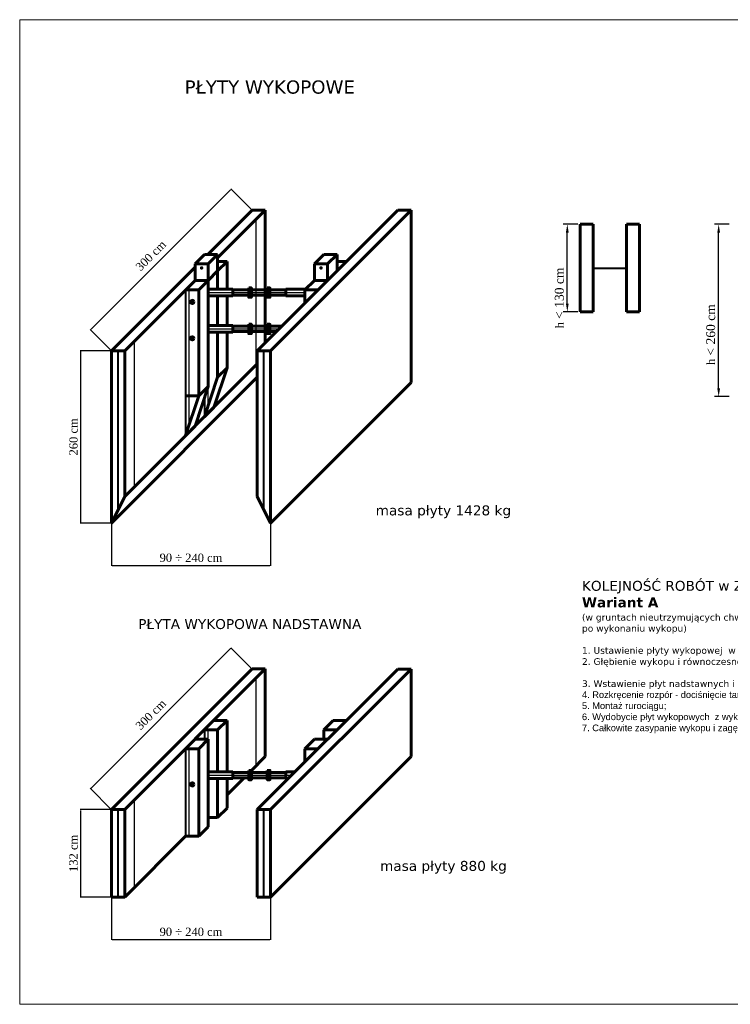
# Model space of a CAD drawing. Header units: millimetres. Extents: x 5659 to 8684, y 1431 to 2118.
# Tile 5 of 53: x 6559 to 6773, y 1447 to 1744. Entities that reach past the tile are written whole.
import ezdxf
from ezdxf.lldxf.tags import DXFTag

# ---------------------------------------------------------------- set-up
doc = ezdxf.new("R2010")
doc.units = ezdxf.units.MM
doc.layers.add('cienka', color=7, linetype='Continuous')
for name, color, linetype, lineweight in [('Gruba', 7, 'Continuous', 60), ('WYMIAR', 7, 'Continuous', 15), ('Średnia', 7, 'Continuous', 40)]:
    doc.layers.add(name, color=color, linetype=linetype, lineweight=lineweight)
doc.styles.get("Standard").update_dxf_attribs({"font": 'arial.ttf'})
tags = doc.linetypes.add('04B025', pattern=[7.625, 6, -0.75, 0.125, -0.75]).pattern_tags.tags
tags[10:11] = [DXFTag(74, 4), DXFTag(75, 0), DXFTag(340, '0'), DXFTag(46, 1.0), DXFTag(50, 0.0), DXFTag(44, 0.0), DXFTag(45, 0.0)]
tags[8:9] = [DXFTag(74, 4), DXFTag(75, 0), DXFTag(340, '0'), DXFTag(46, 1.0), DXFTag(50, 0.0), DXFTag(44, 0.0), DXFTag(45, 0.0)]
tags[6:7] = [DXFTag(74, 4), DXFTag(75, 0), DXFTag(340, '0'), DXFTag(46, 1.0), DXFTag(50, 0.0), DXFTag(44, 0.0), DXFTag(45, 0.0)]
tags[4:5] = [DXFTag(74, 4), DXFTag(75, 0), DXFTag(340, '0'), DXFTag(46, 1.0), DXFTag(50, 0.0), DXFTag(44, 0.0), DXFTag(45, 0.0)]

msp = doc.modelspace()

# ---------------------------------------------------------------- hatches: boundary and pattern name
at = {"layer": 'Gruba', "linetype": '04B025'}
for points in [[(6627.64, 1663.025), (6628.44, 1663.025), (6628.44, 1660.225), (6627.64, 1660.225)], [(6633.241, 1663.025), (6634.041, 1663.025), (6634.041, 1660.225), (6633.241, 1660.225)], [(6611.096, 1658.796, 1), (6610.098, 1658.796, 1)], [(6627.64, 1652.061), (6628.44, 1652.061), (6628.44, 1649.261), (6627.64, 1649.261)], [(6633.241, 1652.061), (6634.041, 1652.061), (6634.041, 1649.261), (6633.241, 1649.261)], [(6611.096, 1647.832, 1), (6610.098, 1647.832, 1)], [(6627.64, 1517.496), (6628.44, 1517.496), (6628.44, 1514.696), (6627.64, 1514.696)], [(6633.241, 1517.496), (6634.041, 1517.496), (6634.041, 1514.696), (6633.241, 1514.696)], [(6611.096, 1513.267, 1), (6610.098, 1513.267, 1)]]:
    msp.add_hatch(color=256, dxfattribs=at).paths.add_polyline_path(points)

# ---------------------------------------------------------------- linework, layer by layer
at = {"layer": 'cienka'}
for p, q in [((6628.594, 1686.553), (6622.218, 1692.932)), ((6580.057, 1650.618), (6622.13, 1692.667)), ((6629.81, 1683.704), (6629.81, 1639.704)), ((6726.959, 1682.231), (6722.503, 1682.231)), ((6772.624, 1682.231), (6768.169, 1682.231)), ((6723.753, 1658.331), (6723.753, 1679.731)), ((6769.419, 1632.755), (6769.419, 1679.731)), ((6609.597, 1662.491), (6609.597, 1621.491)), ((6726.959, 1655.831), (6722.503, 1655.831)), ((6586.168, 1644.15), (6579.792, 1650.529)), ((6593.041, 1646.934), (6593.041, 1602.934)), ((6586.15, 1644.106), (6576.798, 1644.106)), ((6576.923, 1592.356), (6576.923, 1643.856)), ((6615.254, 1632.804), (6615.254, 1627.147)), ((6772.624, 1630.255), (6768.169, 1630.255)), ((6586.15, 1592.106), (6576.798, 1592.106)), ((6586.212, 1592.043), (6586.212, 1579.23)), ((6634.212, 1592.043), (6634.212, 1579.23)), ((6586.462, 1579.355), (6633.962, 1579.355)), ((6580.057, 1512.18), (6622.13, 1554.23)), ((6628.594, 1548.116), (6622.218, 1554.495)), ((6629.81, 1545.266), (6629.81, 1518.866)), ((6615.254, 1529.71), (6615.254, 1526.882)), ((6650.267, 1526.882), (6650.267, 1525.712)), ((6609.597, 1524.053), (6609.597, 1497.653)), ((6586.168, 1505.713), (6579.792, 1512.092)), ((6593.041, 1508.497), (6593.041, 1482.12)), ((6586.15, 1505.668), (6576.798, 1505.668)), ((6576.923, 1479.518), (6576.923, 1505.418)), ((6586.15, 1479.268), (6576.798, 1479.268)), ((6586.212, 1479.206), (6586.212, 1466.393)), ((6634.212, 1479.206), (6634.212, 1466.393)), ((6586.462, 1466.518), (6633.962, 1466.518))]:
    msp.add_line(p, q, dxfattribs=at)
at = {"layer": 'cienka', "linetype": '04B025'}
for p, q in [((6613.425, 1668.669), (6613.425, 1669.469)), ((6649.439, 1668.669), (6649.439, 1669.469)), ((6613.025, 1669.069), (6613.825, 1669.069)), ((6649.039, 1669.069), (6649.839, 1669.069))]:
    msp.add_line(p, q, dxfattribs=at)
at = {"layer": 'cienka', "linetype": '04B025', "ltscale": 0.1}
for p, q in [((6615.425, 1661.625), (6627.64, 1661.625)), ((6628.44, 1661.625), (6633.241, 1661.625)), ((6634.041, 1661.625), (6644.607, 1661.625)), ((6615.425, 1650.661), (6627.64, 1650.661)), ((6628.44, 1650.661), (6633.241, 1650.661)), ((6634.041, 1650.661), (6636.771, 1650.661)), ((6615.425, 1516.096), (6627.64, 1516.096)), ((6628.44, 1516.096), (6633.241, 1516.096)), ((6634.041, 1516.096), (6640.645, 1516.096))]:
    msp.add_line(p, q, dxfattribs=at)
at = {"layer": 'cienka'}
for points in [[(6622.159, 1692.638), (6622.101, 1692.697), (6622.307, 1692.844)], [(6769.835, 1679.731), (6769.002, 1679.731), (6769.419, 1682.231)], [(6580.028, 1650.647), (6580.087, 1650.588), (6579.88, 1650.441)], [(6576.965, 1643.856), (6576.881, 1643.856), (6576.923, 1644.106)], [(6769.002, 1632.755), (6769.835, 1632.755), (6769.419, 1630.255)], [(6576.881, 1592.356), (6576.965, 1592.356), (6576.923, 1592.106)], [(6586.462, 1579.397), (6586.462, 1579.314), (6586.212, 1579.355)], [(6633.962, 1579.314), (6633.962, 1579.397), (6634.212, 1579.355)], [(6622.159, 1554.2), (6622.101, 1554.259), (6622.307, 1554.407)], [(6580.028, 1512.21), (6580.087, 1512.151), (6579.88, 1512.004)], [(6576.965, 1505.418), (6576.881, 1505.418), (6576.923, 1505.668)], [(6576.881, 1479.518), (6576.965, 1479.518), (6576.923, 1479.268)], [(6586.462, 1466.56), (6586.462, 1466.476), (6586.212, 1466.518)], [(6633.962, 1466.476), (6633.962, 1466.56), (6634.212, 1466.518)]]:
    msp.add_solid(points, dxfattribs=at)
at = {"layer": 'cienka', "linetype": '04B025'}
for points in [[(6724.17, 1679.731), (6723.337, 1679.731), (6723.753, 1682.231)], [(6723.337, 1658.331), (6724.17, 1658.331), (6723.753, 1655.831)]]:
    msp.add_solid(points, dxfattribs=at)
at = {"layer": 'Gruba'}
for p, q in [((6615.254, 1673.147), (6628.639, 1686.532)), ((6618.254, 1672.147), (6632.639, 1686.532)), ((6628.639, 1686.532), (6632.639, 1686.532)), ((6630.212, 1644.106), (6672.639, 1686.509)), ((6632.639, 1686.532), (6632.639, 1646.531)), ((6634.212, 1644.106), (6676.639, 1686.509)), ((6672.639, 1686.509), (6676.639, 1686.509)), ((6676.639, 1686.509), (6676.639, 1634.532)), ((6727.584, 1682.231), (6727.584, 1655.831)), ((6727.584, 1682.231), (6731.584, 1682.231)), ((6731.584, 1682.231), (6731.584, 1655.831)), ((6741.584, 1682.231), (6741.584, 1655.831)), ((6741.584, 1682.231), (6745.584, 1682.231)), ((6745.584, 1682.231), (6745.584, 1655.831)), ((6586.212, 1644.106), (6611.425, 1669.319)), ((6618.254, 1668.147), (6621.082, 1670.976)), ((6618.254, 1670.976), (6621.082, 1670.976)), ((6621.082, 1670.976), (6621.082, 1662.625)), ((6654.267, 1670.976), (6657.097, 1670.976)), ((6618.254, 1668.147), (6618.254, 1662.625)), ((6590.212, 1644.106), (6611.425, 1665.319)), ((6611.425, 1665.319), (6615.425, 1665.319)), ((6612.597, 1662.491), (6615.425, 1665.319)), ((6615.425, 1665.319), (6615.425, 1633.319)), ((6644.607, 1662.491), (6647.437, 1665.319)), ((6647.437, 1665.319), (6651.437, 1665.319)), ((6608.597, 1662.491), (6612.597, 1662.491)), ((6612.597, 1662.491), (6612.597, 1630.491)), ((6615.425, 1662.625), (6622.84, 1662.625)), ((6615.425, 1660.625), (6622.84, 1660.625)), ((6618.254, 1660.625), (6618.254, 1651.661)), ((6621.082, 1660.625), (6621.082, 1651.661)), ((6622.84, 1662.625), (6622.84, 1660.625)), ((6627.64, 1662.425), (6622.84, 1662.425)), ((6627.64, 1660.825), (6622.84, 1660.825)), ((6633.241, 1662.425), (6628.44, 1662.425)), ((6633.241, 1660.825), (6628.44, 1660.825)), ((6638.841, 1662.425), (6634.041, 1662.425)), ((6638.841, 1660.825), (6634.041, 1660.825)), ((6638.841, 1662.625), (6644.742, 1662.625)), ((6638.841, 1662.625), (6638.841, 1660.625)), ((6638.841, 1660.625), (6644.607, 1660.625)), ((6644.607, 1662.491), (6648.607, 1662.491)), ((6644.607, 1662.491), (6644.607, 1658.493)), ((6727.584, 1655.831), (6731.584, 1655.831)), ((6741.584, 1655.831), (6745.584, 1655.831)), ((6615.425, 1651.661), (6622.84, 1651.661)), ((6622.84, 1651.661), (6622.84, 1649.661)), ((6627.64, 1651.461), (6622.84, 1651.461)), ((6633.241, 1651.461), (6628.44, 1651.461)), ((6637.571, 1651.461), (6634.041, 1651.461)), ((6615.425, 1649.661), (6622.84, 1649.661)), ((6618.254, 1649.661), (6618.254, 1636.147)), ((6621.082, 1649.661), (6621.082, 1638.976)), ((6627.64, 1649.861), (6622.84, 1649.861)), ((6633.241, 1649.861), (6628.44, 1649.861)), ((6635.97, 1649.861), (6634.041, 1649.861)), ((6586.212, 1644.106), (6586.212, 1592.106)), ((6586.212, 1644.106), (6590.212, 1644.106)), ((6590.212, 1644.106), (6590.212, 1600.106)), ((6630.212, 1644.106), (6630.212, 1600.106)), ((6630.212, 1644.106), (6634.212, 1644.106)), ((6634.212, 1644.106), (6634.212, 1592.106)), ((6590.212, 1600.106), (6630.212, 1640.106)), ((6621.082, 1638.976), (6617.082, 1626.976)), ((6618.254, 1636.147), (6621.082, 1638.976)), ((6586.212, 1592.106), (6630.212, 1636.106)), ((6618.254, 1636.147), (6614.254, 1624.147)), ((6634.212, 1592.106), (6676.639, 1634.532)), ((6615.425, 1633.319), (6611.425, 1621.319)), ((6612.597, 1630.491), (6615.425, 1633.319)), ((6612.597, 1630.491), (6608.597, 1618.491)), ((6608.597, 1630.491), (6612.597, 1630.491)), ((6614.254, 1624.147), (6617.082, 1626.976)), ((6608.597, 1618.491), (6611.425, 1621.319)), ((6586.212, 1592.106), (6590.212, 1600.106)), ((6634.212, 1592.106), (6630.212, 1600.106)), ((6586.212, 1505.668), (6628.639, 1548.095)), ((6590.212, 1505.668), (6632.639, 1548.095)), ((6628.639, 1548.095), (6632.639, 1548.095)), ((6630.212, 1505.668), (6672.639, 1548.071)), ((6632.639, 1548.095), (6632.639, 1521.695)), ((6634.212, 1505.668), (6676.639, 1548.071)), ((6672.639, 1548.071), (6676.639, 1548.071)), ((6676.639, 1548.071), (6676.639, 1521.695)), ((6617.082, 1532.538), (6621.082, 1532.538)), ((6618.254, 1529.71), (6621.082, 1532.538)), ((6621.082, 1532.538), (6621.082, 1517.096)), ((6650.267, 1529.71), (6653.097, 1532.538)), ((6653.097, 1532.538), (6657.097, 1532.538)), ((6614.254, 1529.71), (6618.254, 1529.71)), ((6618.254, 1529.71), (6618.254, 1517.096)), ((6650.267, 1529.71), (6654.267, 1529.71)), ((6650.267, 1529.71), (6650.267, 1526.882)), ((6611.425, 1526.882), (6615.425, 1526.882)), ((6612.597, 1524.053), (6615.425, 1526.882)), ((6615.425, 1526.882), (6615.425, 1500.482)), ((6644.607, 1524.053), (6647.437, 1526.882)), ((6647.437, 1526.882), (6651.437, 1526.882)), ((6608.597, 1524.053), (6612.597, 1524.053)), ((6612.597, 1524.053), (6612.597, 1497.653)), ((6644.607, 1524.053), (6648.607, 1524.053)), ((6644.607, 1524.053), (6644.607, 1520.055)), ((6628.44, 1517.496), (6632.639, 1521.695)), ((6634.212, 1479.268), (6676.639, 1521.695)), ((6615.425, 1517.096), (6622.84, 1517.096)), ((6615.425, 1515.096), (6622.84, 1515.096)), ((6618.254, 1515.096), (6618.254, 1503.31)), ((6621.082, 1510.138), (6626.24, 1515.296)), ((6621.082, 1515.096), (6621.082, 1506.138)), ((6622.84, 1517.096), (6622.84, 1515.096)), ((6627.64, 1516.896), (6622.84, 1516.896)), ((6627.64, 1515.296), (6622.84, 1515.296)), ((6633.241, 1516.896), (6628.44, 1516.896)), ((6633.241, 1515.296), (6628.44, 1515.296)), ((6638.841, 1516.896), (6634.041, 1516.896)), ((6638.841, 1515.296), (6634.041, 1515.296)), ((6638.841, 1517.096), (6641.646, 1517.096)), ((6638.841, 1517.096), (6638.841, 1515.096)), ((6638.841, 1515.096), (6639.645, 1515.096)), ((6618.254, 1503.31), (6621.082, 1506.138)), ((6586.212, 1505.668), (6586.212, 1479.268)), ((6586.212, 1505.668), (6590.212, 1505.668)), ((6590.212, 1505.668), (6590.212, 1479.268)), ((6615.425, 1503.31), (6618.254, 1503.31)), ((6630.212, 1505.668), (6630.212, 1479.268)), ((6630.212, 1505.668), (6634.212, 1505.668)), ((6634.212, 1505.668), (6634.212, 1479.268)), ((6612.597, 1497.653), (6615.425, 1500.482)), ((6590.212, 1479.268), (6608.597, 1497.653)), ((6608.597, 1497.653), (6612.597, 1497.653)), ((6586.212, 1479.268), (6590.212, 1479.268)), ((6630.212, 1479.268), (6634.212, 1479.268))]:
    msp.add_line(p, q, dxfattribs=at)
at = {"layer": 'Gruba', "linetype": '04B025'}
for p, q in [((6611.425, 1670.319), (6614.254, 1673.147)), ((6614.254, 1673.147), (6618.254, 1673.147)), ((6618.254, 1673.147), (6615.425, 1670.319)), ((6618.254, 1668.147), (6618.254, 1673.147)), ((6647.439, 1670.319), (6650.267, 1673.147)), ((6650.267, 1673.147), (6654.267, 1673.147)), ((6654.267, 1673.147), (6651.439, 1670.319)), ((6654.267, 1668.147), (6654.267, 1673.147)), ((6611.425, 1665.319), (6611.425, 1670.319)), ((6615.425, 1670.319), (6611.425, 1670.319)), ((6615.425, 1665.319), (6615.425, 1670.319)), ((6651.439, 1670.319), (6647.439, 1670.319)), ((6647.439, 1665.319), (6647.439, 1670.319)), ((6651.439, 1665.319), (6651.439, 1670.319)), ((6618.254, 1668.147), (6615.425, 1665.319))]:
    msp.add_line(p, q, dxfattribs=at)
for points in [[(6627.64, 1663.025), (6628.44, 1663.025), (6628.44, 1660.225), (6627.64, 1660.225)], [(6633.241, 1663.025), (6634.041, 1663.025), (6634.041, 1660.225), (6633.241, 1660.225)], [(6627.64, 1652.061), (6628.44, 1652.061), (6628.44, 1649.261), (6627.64, 1649.261)], [(6633.241, 1652.061), (6634.041, 1652.061), (6634.041, 1649.261), (6633.241, 1649.261)], [(6627.64, 1517.496), (6628.44, 1517.496), (6628.44, 1514.696), (6627.64, 1514.696)], [(6633.241, 1517.496), (6634.041, 1517.496), (6634.041, 1514.696), (6633.241, 1514.696)]]:
    msp.add_lwpolyline(points, close=True, dxfattribs=at)
for centre, radius in [((6613.425, 1669.069), 0.1), ((6649.439, 1669.069), 0.1), ((6610.597, 1658.796), 0.499), ((6610.597, 1647.832), 0.499), ((6610.597, 1513.267), 0.499)]:
    msp.add_circle(centre, radius, dxfattribs=at)
at = {"layer": 'WYMIAR'}
msp.add_lwpolyline([(6558.524, 1446.944), (6978.524, 1446.944), (6978.524, 1743.944), (6558.524, 1743.944)], close=True, dxfattribs=at)
at = {"layer": 'Średnia'}
for p, q in [((6731.584, 1669.031), (6741.584, 1669.031)), ((6608.597, 1662.491), (6608.597, 1618.491)), ((6588.212, 1596.106), (6588.212, 1644.106)), ((6632.212, 1596.106), (6632.212, 1644.106)), ((6614.254, 1629.804), (6614.254, 1624.147)), ((6614.254, 1529.71), (6614.254, 1526.882)), ((6608.597, 1524.053), (6608.597, 1497.653)), ((6588.212, 1479.268), (6588.212, 1505.668)), ((6632.212, 1479.268), (6632.212, 1505.668))]:
    msp.add_line(p, q, dxfattribs=at)

# ---------------------------------------------------------------- texts
at = {"layer": 'cienka', "linetype": '04B025', "attachment_point": 1}
for s, insert, char_height, width in [('\\pi19.671;{\\fVerdana|b0|i0|c238|p34;PŁYTY WYKOPOWE}', (6588.614, 1725.629), 4, 90.53389), ('\\pi25.024;{\\fVerdana|b0|i0|c238|p34;masa płyty 1428 kg}', (6640.913, 1597.428), 3, 90.53389), ('{\\fVerdana|b0|i0|c238|p34;KOLEJNOŚĆ ROBÓT w ZALEŻNOŚCI od RODZAJU GRUNTU:\\P\\fVerdana|b1|i0|c238|p34;Wariant A^I^I^I^I^I^I^I^IWariant B\\P\\fVerdana|b0|i0|c238|p34;\\H0.6667x;(w gruntach nieutrzymujących chwilowej stateczności^I^I^I(w gruntach utrzymujących chwilową stateczność\\Ppo wykonaniu wykopu)^I^I^I^I^I^I^Ipo wykonaniu wykopu)\\P\\P1. Ustawienie płyty wykopowej  w linii wykopu;^I^I^I      1. Głębienie wykopu do wymaganej głębokości;\\P2. Głębienie wykopu i równoczesne opuszczenie płyty wykopowej ;^I      2. Wstawienie płyt wykopowych ;\\P\\P3. Wstawienie płyt nadstawnych i połączenie ich łącznikami pionowymi (w przypadku głębokości wykopu h\\fArial|b0|i0|c238|p34;>2,30m);\\P4. Rozkręcenie rozpór - dociśnięcie tarcz płyty wykopowej do ścian wykopu;\\P5. Montaż rurociągu;\\P6. Wydobycie płyt wykopowych  z wykopu, stopniowe zasypywanie wykopu i warstwowe zagęszczanie zasypki;\\P7. Całkowite zasypanie wykopu i zagęszczenie zasypki.}', (6728.176, 1574.678), 3, 200), ('\\pi11.38;{\\fVerdana|b0|i0|c238|p34;PŁYTA WYKOPOWA NADSTAWNA }', (6582.901, 1563.148), 3, 90.53389), ('\\pi26.336;{\\fVerdana|b0|i0|c238|p34;masa płyty 880 kg}', (6640.913, 1490.194), 3, 90.53389)]:
    msp.add_mtext(s, dxfattribs=dict(at, insert=insert, char_height=char_height, width=width))
at = {"layer": 'cienka', "char_height": 2.5, "attachment_point": 5}
for s, insert, rotation in [('{\\fTimes New Roman|b0|i0|c238|p0;300 cm}', (6598.082, 1672.764), 44.98424), ('{\\fTimes New Roman|b0|i0|c238|p0;260 cm}', (6574.765, 1618.106), 90), ('{\\fTimes New Roman|b0|i0|c238|p0;300 cm}', (6598.082, 1534.327), 44.98424), ('{\\fTimes New Roman|b0|i0|c238|p0;132 cm}', (6574.765, 1492.468), 90)]:
    msp.add_mtext(s, dxfattribs=dict(at, insert=insert, rotation=rotation))
at = {"layer": 'cienka', "linetype": '04B025', "char_height": 2.5, "attachment_point": 5, "rotation": 90}
for s, insert in [('{\\fTimes New Roman|b0|i0|c238|p18;h \\H1.0833x;< 130 cm}', (6721.358, 1660.027)), ('{\\fTimes New Roman|b0|i0|c238|p18;h \\H1.0833x;< 260 cm}', (6767.023, 1648.959))]:
    msp.add_mtext(s, dxfattribs=dict(at, insert=insert))
at = {"layer": 'cienka', "char_height": 2.5, "attachment_point": 5}
for insert in [(6610.212, 1581.622), (6610.212, 1468.785)]:
    msp.add_mtext('{\\fTimes New Roman|b0|i0|c238|p0;90 ÷ 240 cm}', dxfattribs=dict(at, insert=insert))

doc.saveas('drawing.dxf')
